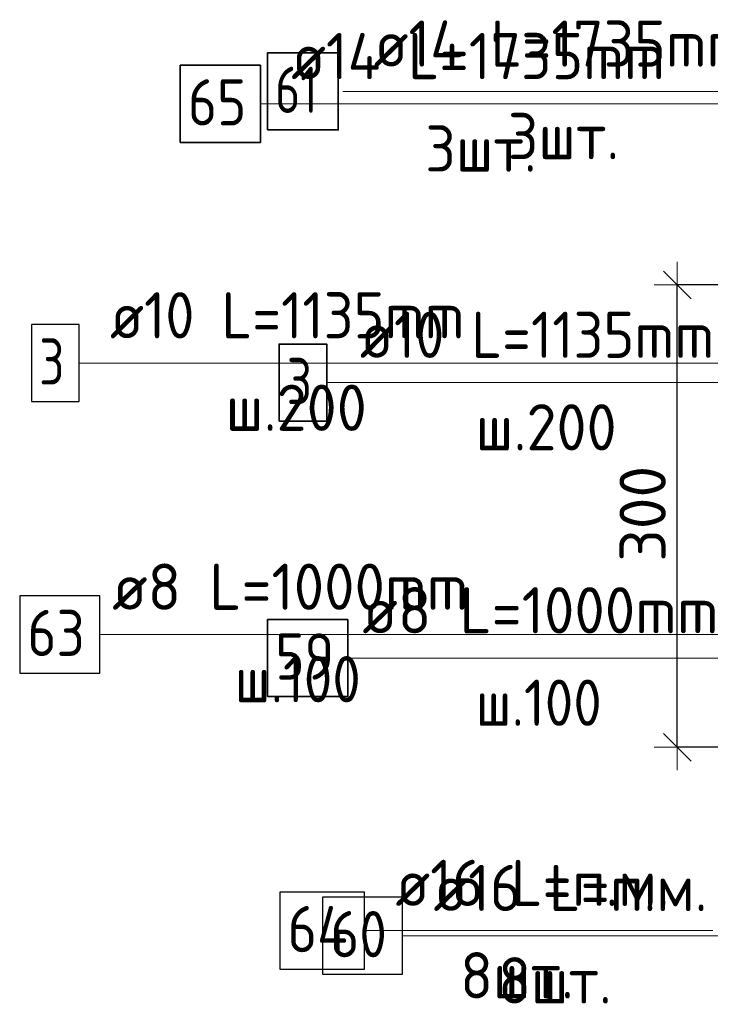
# Model space of a CAD drawing. Header units: metres. Extents: x -38 to 93, y -15 to 21.
# Tile 115 of 194: x 71.584 to 72.032, y 5.14 to 5.779. Entities that reach past the tile are written whole.
import ezdxf

# ---------------------------------------------------------------- set-up
doc = ezdxf.new("R2010")
doc.units = ezdxf.units.M
doc.header["$PDMODE"] = 65
for name, color, linetype, lineweight in [('XR$3$Арм.стержн. Арматура края', 96, 'Continuous', 35), ('XR$3$Арм.стержн. Доп. арматура', 180, 'Continuous', 35), ('XR$3$Арм.стержн. Хомут', 240, 'Continuous', 35), ('XR$3$Арм.стержн.горизонт. 1', 180, 'Continuous', 35), ('XR$5$Арм.стержн. Арматура края', 96, 'Continuous', 35), ('XR$5$Арм.стержн. Доп. арматура', 180, 'Continuous', 35), ('XR$5$Арм.стержн. Хомут', 240, 'Continuous', 35), ('XR$5$Арм.стержн.горизонт. 1', 180, 'Continuous', 35), ('XR$5$Размерная линия (1)', 7, 'Continuous', 13)]:
    doc.layers.add(name, color=color, linetype=linetype, lineweight=lineweight)
doc.styles.add('ISOCPEUR', font='txt')
doc.dimstyles.new('DIMSTYLE_12', dxfattribs={"dimtxt": 0.03, "dimasz": 0.03, "dimexe": 0, "dimexo": 0, "dimgap": 0.015, "dimtad": 2, "dimdec": 0, "dimlfac": 1000, "dimrnd": 1, "dimzin": 12, "dimdsep": 46, "dimtxsty": 'ISOCPEUR', "dimblk1": 'ALL_ML_STRICH', "dimblk2": 'ALL_ML_STRICH', "dimsah": 1, "dimcen": 0, "dimclrd": 7, "dimclre": 256, "dimclrt": 7, "dimadec": 0, "dimazin": 0, "dimtfac": 1, "dimtdec": 0, "dimtix": 1, "dimtmove": 2, "dimatfit": 3, "dimfxl": 0, "dimtzin": 0, "dimlwd": 0, "dimlwe": -3, "dimarcsym": 0})

# ---------------------------------------------------------------- blocks, each defined once
blk = doc.blocks.new('ALL_ML_STRICH')
at = {"color": 0, "linetype": 'ByBlock', "lineweight": -2}
for p, q in [((0, -0.5), (0, 0.5)), ((-0.3, -0.3), (0.3, 0.3)), ((-1, 0), (0.5, 0))]:
    blk.add_line(p, q, dxfattribs=at)
blk = doc.blocks.new('*D513')
at = {"layer": 'DEFPOINTS', "color": 7, "linetype": 'Continuous', "lineweight": 13, "transparency": 33554687}
for p in [(72.13078, 5.60648), (72.01043, 5.30648), (72.13074, 5.30648)]:
    blk.add_point(p, dxfattribs=at)
at = {"layer": 'XR$5$Размерная линия (1)', "color": 9, "linetype": 'Continuous', "lineweight": -2, "true_color": 0xc7c7c7, "transparency": 33554687}
for p, q in [((72.11078, 5.60648), (72.01043, 5.60648)), ((72.11074, 5.30648), (72.01043, 5.30648))]:
    blk.add_line(p, q, dxfattribs=at)
at = {"layer": 'XR$5$Размерная линия (1)', "color": 7, "linetype": 'Continuous', "lineweight": -2, "transparency": 33554687}
blk.add_line((72.01043, 5.30648), (72.01043, 5.60648), dxfattribs=at)
at = {"layer": 'XR$5$Размерная линия (1)', "color": 7, "linetype": 'Continuous', "lineweight": 13, "transparency": 33554687, "xscale": 0.03, "yscale": 0.03, "zscale": 0.03}
for p, rotation in [((72.01043, 5.60648), 90), ((72.01043, 5.30648), 270)]:
    blk.add_blockref('ALL_ML_STRICH', p, dxfattribs=dict(at, rotation=rotation))
at = {"layer": 'XR$5$Размерная линия (1)', "color": 7, "linetype": 'Continuous', "lineweight": 13, "transparency": 33554687, "insert": (71.98793, 5.45798), "char_height": 0.03, "width": 0.09, "attachment_point": 5, "rotation": 90, "style": 'ISOCPEUR'}
blk.add_mtext('\\A1;{300}', dxfattribs=at)

msp = doc.modelspace()

# ---------------------------------------------------------------- linework, layer by layer
at = {"layer": 'XR$3$Арм.стержн. Арматура края', "color": 7, "linetype": 'Continuous', "lineweight": 13, "transparency": 33554687}
msp.add_line((71.78298, 5.54313), (72.09298, 5.54313), dxfattribs=at)
at = {"layer": 'XR$3$Арм.стержн. Арматура края', "color": 7, "linetype": 'Continuous', "lineweight": 35, "transparency": 33554687}
msp.add_lwpolyline([(71.75198, 5.51813), (71.78298, 5.51813), (71.78298, 5.56813), (71.75198, 5.56813), (71.75198, 5.51813)], dxfattribs=at)
at = {"layer": 'XR$3$Арм.стержн. Доп. арматура', "color": 7, "linetype": 'Continuous', "lineweight": 13, "transparency": 33554687}
msp.add_line((71.79347, 5.73212), (72.10947, 5.73212), dxfattribs=at)
at = {"layer": 'XR$3$Арм.стержн. Доп. арматура', "color": 7, "linetype": 'Continuous', "lineweight": 35, "transparency": 33554687}
msp.add_lwpolyline([(71.74447, 5.70712), (71.79047, 5.70712), (71.79047, 5.75712), (71.74447, 5.75712), (71.74447, 5.70712)], dxfattribs=at)
at = {"layer": 'XR$3$Арм.стержн. Хомут', "color": 7, "linetype": 'Continuous', "lineweight": 13, "transparency": 33554687}
msp.add_line((71.79359, 5.36436), (72.07659, 5.36436), dxfattribs=at)
at = {"layer": 'XR$3$Арм.стержн. Хомут', "color": 7, "linetype": 'Continuous', "lineweight": 35, "transparency": 33554687}
msp.add_lwpolyline([(71.74459, 5.33936), (71.79659, 5.33936), (71.79659, 5.38936), (71.74459, 5.38936), (71.74459, 5.33936)], dxfattribs=at)
at = {"layer": 'XR$3$Арм.стержн.горизонт. 1', "color": 7, "linetype": 'Continuous', "lineweight": 13, "transparency": 33554687}
msp.add_line((71.83219, 5.18415), (72.05819, 5.18415), dxfattribs=at)
at = {"layer": 'XR$3$Арм.стержн.горизонт. 1', "color": 7, "linetype": 'Continuous', "lineweight": 25, "transparency": 33554687}
msp.add_lwpolyline([(71.78019, 5.15915), (71.83219, 5.15915), (71.83219, 5.20915), (71.78019, 5.20915), (71.78019, 5.15915)], dxfattribs=at)
at = {"layer": 'XR$5$Арм.стержн. Арматура края', "color": 7, "linetype": 'Continuous', "lineweight": 13, "transparency": 33554687}
for p, q in [((71.62234, 5.55579), (71.92934, 5.55579)), ((71.92934, 5.55579), (72.16078, 5.55579))]:
    msp.add_line(p, q, dxfattribs=at)
at = {"layer": 'XR$5$Арм.стержн. Арматура края', "color": 7, "linetype": 'Continuous', "lineweight": 25, "transparency": 33554687}
msp.add_lwpolyline([(71.59134, 5.53079), (71.62234, 5.53079), (71.62234, 5.58079), (71.59134, 5.58079), (71.59134, 5.53079)], dxfattribs=at)
at = {"layer": 'XR$5$Арм.стержн. Доп. арматура', "color": 7, "linetype": 'Continuous', "lineweight": 13, "transparency": 33554687}
msp.add_line((71.73989, 5.72403), (72.05589, 5.72403), dxfattribs=at)
at = {"layer": 'XR$5$Арм.стержн. Доп. арматура', "color": 7, "linetype": 'Continuous', "lineweight": 35, "transparency": 33554687}
msp.add_lwpolyline([(71.68789, 5.69903), (71.73989, 5.69903), (71.73989, 5.74903), (71.68789, 5.74903), (71.68789, 5.69903)], dxfattribs=at)
at = {"layer": 'XR$5$Арм.стержн. Хомут', "color": 7, "linetype": 'Continuous', "lineweight": 13, "transparency": 33554687}
for p, q in [((71.63571, 5.37963), (71.92171, 5.37963)), ((71.92171, 5.37963), (72.15974, 5.37963))]:
    msp.add_line(p, q, dxfattribs=at)
at = {"layer": 'XR$5$Арм.стержн. Хомут', "color": 7, "linetype": 'Continuous', "lineweight": 25, "transparency": 33554687}
msp.add_lwpolyline([(71.58371, 5.35463), (71.63571, 5.35463), (71.63571, 5.40463), (71.58371, 5.40463), (71.58371, 5.35463)], dxfattribs=at)
at = {"layer": 'XR$5$Арм.стержн.горизонт. 1', "color": 7, "linetype": 'Continuous', "lineweight": 13, "transparency": 33554687}
msp.add_line((71.80755, 5.18743), (72.03355, 5.18743), dxfattribs=at)
at = {"layer": 'XR$5$Арм.стержн.горизонт. 1', "color": 7, "linetype": 'Continuous', "lineweight": 25, "transparency": 33554687}
msp.add_lwpolyline([(71.75255, 5.16243), (71.80755, 5.16243), (71.80755, 5.21243), (71.75255, 5.21243), (71.75255, 5.16243)], dxfattribs=at)

# ---------------------------------------------------------------- texts
at = {"layer": 'XR$3$Арм.стержн. Арматура края', "color": 7, "linetype": 'Continuous', "lineweight": 25, "transparency": 33554687, "char_height": 0.03, "attachment_point": 7, "style": 'ISOCPEUR'}
for s, insert, width in [('\\W0.92;ø10 L=1135mm ', (71.80448, 5.55913), 0.2806692), ('\\W0.78;3', (71.75698, 5.52913), 0.0326407), ('\\W0.95;ш.200 ', (71.87948, 5.49913), 0.1311995)]:
    msp.add_mtext(s, dxfattribs=dict(at, insert=insert, width=width))
at = {"layer": 'XR$3$Арм.стержн. Доп. арматура', "color": 7, "linetype": 'Continuous', "lineweight": 25, "transparency": 33554687, "char_height": 0.03, "attachment_point": 7, "style": 'ISOCPEUR'}
for s, insert, width in [('\\W0.94;ø14 L=1735mm ', (71.81347, 5.74812), 0.2899764), ('\\W0.75;61', (71.74947, 5.71812), 0.0472281), ('\\W0.94;3шт. ', (71.90047, 5.68812), 0.1161286)]:
    msp.add_mtext(s, dxfattribs=dict(at, insert=insert, width=width))
at = {"layer": 'XR$3$Арм.стержн. Хомут', "color": 7, "linetype": 'Continuous', "lineweight": 25, "transparency": 33554687, "char_height": 0.03, "attachment_point": 7, "style": 'ISOCPEUR'}
for s, insert, width in [('\\W0.96;ø8 L=1000mm ', (71.80609, 5.38036), 0.2722217), ('\\W0.87;59', (71.74959, 5.35036), 0.0550812), ('\\W0.90;ш.100 ', (71.87959, 5.32036), 0.1244865)]:
    msp.add_mtext(s, dxfattribs=dict(at, insert=insert, width=width))
at = {"layer": 'XR$3$Арм.стержн.горизонт. 1', "color": 7, "linetype": 'Continuous', "lineweight": 25, "transparency": 33554687, "char_height": 0.03, "attachment_point": 7, "style": 'ISOCPEUR'}
for s, insert, width in [('\\W0.94;ø16 L=п.м.', (71.85219, 5.20015), 0.1999832), ('\\W0.87;60', (71.78519, 5.17015), 0.0550812), ('\\W0.94;8шт. ', (71.89419, 5.14015), 0.1161286)]:
    msp.add_mtext(s, dxfattribs=dict(at, insert=insert, width=width))
at = {"layer": 'XR$5$Арм.стержн. Арматура края', "color": 7, "linetype": 'Continuous', "lineweight": 18, "transparency": 33554687, "char_height": 0.03, "attachment_point": 7, "style": 'ISOCPEUR'}
for s, insert, width in [('\\W0.92;ø10 L=1135mm ', (71.64234, 5.57179), 0.2806692), ('\\W0.95;ш.200 ', (71.71734, 5.51179), 0.1311995)]:
    msp.add_mtext(s, dxfattribs=dict(at, insert=insert, width=width))
at = {"layer": 'XR$5$Арм.стержн. Арматура края', "color": 7, "linetype": 'Continuous', "lineweight": 25, "transparency": 33554687, "insert": (71.59634, 5.54179), "char_height": 0.03, "width": 0.0326407, "attachment_point": 7, "style": 'ISOCPEUR'}
msp.add_mtext('\\W0.78;3', dxfattribs=at)
at = {"layer": 'XR$5$Арм.стержн. Доп. арматура', "color": 7, "linetype": 'Continuous', "lineweight": 25, "transparency": 33554687, "char_height": 0.03, "attachment_point": 7, "style": 'ISOCPEUR'}
for s, insert, width in [('\\W0.94;ø14 L=1735mm ', (71.75989, 5.74003), 0.2899764), ('\\W0.87;65', (71.69289, 5.71003), 0.0550811), ('\\W0.94;3шт. ', (71.84689, 5.68003), 0.1161286)]:
    msp.add_mtext(s, dxfattribs=dict(at, insert=insert, width=width))
at = {"layer": 'XR$5$Арм.стержн. Хомут', "color": 7, "linetype": 'Continuous', "lineweight": 18, "transparency": 33554687, "char_height": 0.03, "attachment_point": 7, "style": 'ISOCPEUR'}
for s, insert, width in [('\\W0.96;ø8 L=1000mm ', (71.64371, 5.39563), 0.2722217), ('\\W0.90;ш.100 ', (71.72321, 5.33563), 0.1244867)]:
    msp.add_mtext(s, dxfattribs=dict(at, insert=insert, width=width))
at = {"layer": 'XR$5$Арм.стержн. Хомут', "color": 7, "linetype": 'Continuous', "lineweight": 25, "transparency": 33554687, "insert": (71.58871, 5.36563), "char_height": 0.03, "width": 0.0550812, "attachment_point": 7, "style": 'ISOCPEUR'}
msp.add_mtext('\\W0.87;63', dxfattribs=at)
at = {"layer": 'XR$5$Арм.стержн.горизонт. 1', "color": 7, "linetype": 'Continuous', "lineweight": 25, "transparency": 33554687, "char_height": 0.03, "attachment_point": 7, "style": 'ISOCPEUR'}
for s, insert, width in [('\\W0.94;ø16 L=п.м.', (71.82755, 5.20343), 0.1999832), ('\\W0.88;64', (71.75755, 5.17343), 0.0581994), ('\\W0.94;8шт. ', (71.86955, 5.14343), 0.1161286)]:
    msp.add_mtext(s, dxfattribs=dict(at, insert=insert, width=width))

# ---------------------------------------------------------------- dimensions: what is measured, and where the dimension line sits
at = {"layer": 'XR$5$Размерная линия (1)', "color": 7, "linetype": 'Continuous', "lineweight": 13, "transparency": 33554687}
dim = msp.add_linear_dim(base=(72.01043, 5.60648), p1=(72.11074, 5.30648), p2=(72.11078, 5.60648), angle=90, dimstyle='DIMSTYLE_12', override={"dimpost": '<>', "dimclrd": 7, "dimclre": 9, "dimclrt": 7, "dimlwd": 0, "dimlwe": 65533}, dxfattribs=at)
dim.commit()
dim.dimension.update_dxf_attribs({"geometry": '*D513', "text_midpoint": (71.98793, 5.45798), "dimtype": 160})

doc.saveas('drawing.dxf')
